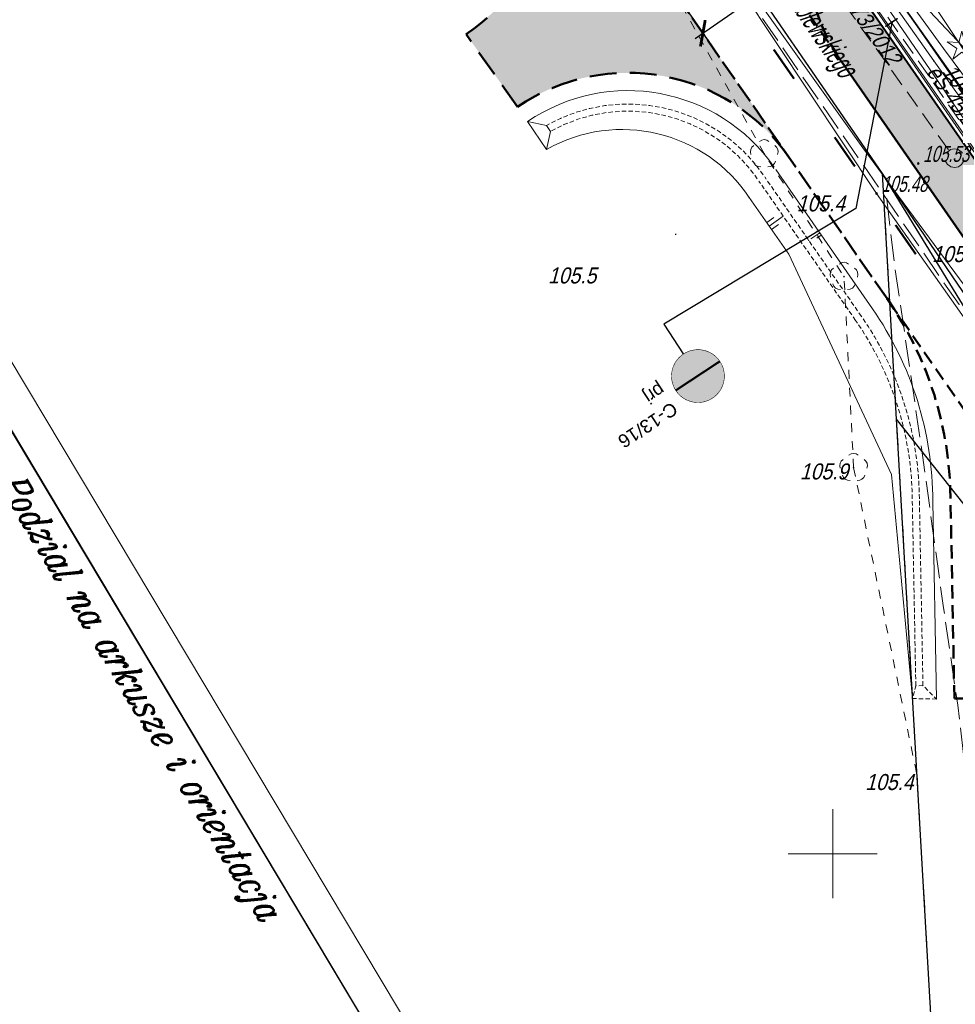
# Model space of a CAD drawing. Extents: x 6530721 to 6531385, y 5978377 to 5979143.
# Tile 35 of 146: x 6530954 to 6531007, y 5978692 to 5978747. Entities that reach past the tile are written whole.
import ezdxf
from ezdxf.enums import TextEntityAlignment as Align

# ---------------------------------------------------------------- set-up
doc = ezdxf.new("R2010")
doc.units = 0
doc.set_wipeout_variables(frame=1)
for name, pattern in [('AB_rokocin 2014-08-13 AC2004$0$0.5_0.5', [1, 0.5, -0.5]), ('AB_rokocin 2014-08-13 AC2004$0$1.0_0.5', [1.5, 1, -0.5]), ('AB_rokocin 2014-08-13 AC2004$0$1.5_0.5', [2, 1.5, -0.5]), ('AB_rokocin 2014-08-13 AC2004$0$l217_500', [2, 1.5, -0.5]), ('AB_rokocin 2014-08-13 AC2004$0$l219_500', [0]), ('ACAD_ISO02W100', [15, 12, -3]), ('DASHED2', [0.375, 0.25, -0.125]), ('HIDDEN', [0.375, 0.25, -0.125])]:
    doc.linetypes.add(name, pattern=pattern)
for name, color, linetype, lineweight in [('A-T-OŚ-LBAT-FILL', 7, 'Continuous', 15), ('A-T-OŚ-LR1-CUT', 7, 'Continuous', 15), ('AB-chodnik obrzeża', 30, 'Continuous', 40), ('AB-krawędzie', 7, 'ACAD_ISO02W100', 50), ('AB-krawężnik', 7, 'Continuous', 50), ('AB-krawężnik obniżony', 34, 'DASHED2', 50), ('AB-pobocze', 191, 'Continuous', 20), ('AB-wymiarowa', 7, 'Continuous', 30), ('AB-wyp. kostka betonowa grafitowa', 151, 'Continuous', 15), ('AB-wyp.ścieżka', 31, 'Continuous', 15), ('AB_rokocin 2014-08-13 AC2004$0$!arkusz4', 7, 'Continuous', 18), ('AB_rokocin 2014-08-13 AC2004$0$203-Punkt załamania granicy działki nie stabilizowany', 7, 'Continuous', 18), ('AB_rokocin 2014-08-13 AC2004$0$217-Granica konturu klasyfikcyjnego', 7, 'Continuous', 18), ('AB_rokocin 2014-08-13 AC2004$0$218-Granica użytku', 7, 'Continuous', 18), ('AB_rokocin 2014-08-13 AC2004$0$219-Linia granicy', 7, 'Continuous', 18), ('AB_rokocin 2014-08-13 AC2004$0$623-Punkt rzędnej przewodu-SGPOD', 7, 'Continuous', 18), ('AB_rokocin 2014-08-13 AC2004$0$623-Punkt rzędnej przewodu-SGPOD-Atr2', 7, 'Continuous', 18), ('AB_rokocin 2014-08-13 AC2004$0$903-Żywopłot', 7, 'Continuous', 18), ('AB_rokocin 2014-08-13 AC2004$0$994-Nazwa ulicy', 7, 'Continuous', 18), ('AB_rokocin 2014-08-13 AC2004$0$drzewo iglaste (punkt)', 7, 'Continuous', 18), ('AB_rokocin 2014-08-13 AC2004$0$drzewo liściaste (punkt)', 7, 'Continuous', 18), ('AB_rokocin 2014-08-13 AC2004$0$jezdnia (powierzchnia)', 7, 'Continuous', 18), ('AB_rokocin 2014-08-13 AC2004$0$krawężnik (linia)', 7, 'Continuous', 18), ('AB_rokocin 2014-08-13 AC2004$0$kółeczka', 1, 'Continuous', 18), ('AB_rokocin 2014-08-13 AC2004$0$ogrodzenie trwałe (linia)', 7, 'Continuous', 18), ('AB_rokocin 2014-08-13 AC2004$0$przewód elektroenergetyczny (linia)-SEPOD', 7, 'Continuous', 18), ('AB_rokocin 2014-08-13 AC2004$0$przewód elektroenergetyczny - projektowany (linia)-SE', 7, 'Continuous', 18), ('AB_rokocin 2014-08-13 AC2004$0$przewód elektroenergetyczny - projektowany (linia)-SE-Atr1', 7, 'Continuous', 18), ('AB_rokocin 2014-08-13 AC2004$0$przewód gazowy (linia)-SG', 7, 'Continuous', 18), ('AB_rokocin 2014-08-13 AC2004$0$przewód kanalizacyjny - projektowany (linia)-SK', 7, 'Continuous', 18), ('AB_rokocin 2014-08-13 AC2004$0$przewód kanalizacyjny - projektowany (linia)-SK-Atr1', 7, 'Continuous', 18), ('AB_rokocin 2014-08-13 AC2004$0$przewód telekomunikacyjny (linia)-STPOD', 7, 'Continuous', 18), ('AB_rokocin 2014-08-13 AC2004$0$przewód wodociągowy (linia)-SW', 7, 'Continuous', 18), ('AB_rokocin 2014-08-13 AC2004$0$punkt wysokościowy naturalny', 7, 'Continuous', 18), ('AB_rokocin 2014-08-13 AC2004$0$punkt wysokościowy naturalny-Atr2', 7, 'Continuous', 18), ('AB_rokocin 2014-08-13 AC2004$0$punkt wysokościowy sztuczny-Atr2', 7, 'Continuous', 18), ('AB_rokocin 2014-08-13 AC2004$0$Wstawianie ramki sekcyjnej z opisem', 7, 'Continuous', 18), ('AB_rokocin 2014-08-13 AC2004$0$wysokosci_asfalt', 7, 'Continuous', 18), ('ARDPLAN-2D-LBAT', 7, 'Continuous', 18), ('ARDPLAN-2D-LR1', 7, 'HIDDEN', 18), ('ARDPLAN-2D-LR2', 7, 'HIDDEN', 18), ('asf', 7, 'Continuous', 18), ('płot', 1, 'Continuous', 18)]:
    doc.layers.add(name, color=color, linetype=linetype, lineweight=lineweight)
for name, color, linetype in [('gaOzPoziome', 7, 'Continuous'), ('gaPionowe', 7, 'Continuous'), ('zzz.ga.oz_pion_def', 7, 'Continuous'), ('zzz.ga.oz_pion_wypelnienie', 7, 'Continuous'), ('zzz.gaVSDodTekst', 7, 'Continuous'), ('zzz.gaVSDomyslna', 7, 'Continuous'), ('zzz.gaVSNazwa', 7, 'Continuous'), ('zzz.gaVSStan', 7, 'Continuous'), ('zzz.gaVSWielkość', 7, 'Continuous')]:
    doc.layers.add(name, color=color, linetype=linetype)
doc.styles.add('2.5mm', font='simplex.shx', dxfattribs={"width": 0.7, "height": 1.25})
doc.styles.add('AB_rokocin 2014-08-13 AC2004$0$Standard', font='txt')
doc.styles.add('AB_rokocin 2014-08-13 AC2004$0$Style-ITALIC_1250', font='ITALIC_1250.shx')
doc.styles.add('GA4-ATR-TEXT', font='arial.ttf', dxfattribs={"width": 0.9})
doc.styles.get("Standard").update_dxf_attribs({"font": 'simplex.shx', "width": 0.75, "height": 1.25})
doc.linetypes.add('AB_rokocin 2014-08-13 AC2004$0$902-500', pattern='A,3.75,0,[1,ksztalty.shx,S=0.5,R=0,X=0,Y=0],3.75', length=7.5)
doc.linetypes.add('AB_rokocin 2014-08-13 AC2004$0$903-500', pattern='A,0,-0.001,0,[6,ksztalty.shx,S=0.667,R=0,X=0,Y=0],-3', length=3.001)
doc.dimstyles.new('BINIO-25', dxfattribs={"dimscale": 0.5, "dimtxt": 1.25, "dimasz": 2.13, "dimexe": 1.5, "dimexo": 2, "dimgap": 0.5, "dimtad": 1, "dimdec": 1, "dimrnd": 0.0005, "dimzin": 4, "dimdsep": 46, "dimtxsty": '2.5mm', "dimblk": 'ARCHTICK', "dimcen": -5, "dimdle": 1.07, "dimclrd": 256, "dimclre": 256, "dimclrt": 256, "dimaunit": 2, "dimazin": 0, "dimtfac": 1, "dimtdec": 1, "dimtmove": 0, "dimatfit": 3, "dimldrblk": 'NONE', "dimfxl": 1.5, "dimtolj": 1, "dimlwd": -1, "dimlwe": -1, "dimarcsym": 0})
doc.dimstyles.new('GA4-LEADER', dxfattribs={"dimtxt": 1, "dimasz": 1, "dimexe": 1, "dimexo": 1, "dimgap": 1, "dimtad": 1, "dimtxsty": 'Standard', "dimcen": 1, "dimadec": 0, "dimazin": 0, "dimtfac": 1, "dimtmove": 0, "dimatfit": 3, "dimfxl": 1, "dimarcsym": 0})

# ---------------------------------------------------------------- blocks, each defined once
blk = doc.blocks.new('_ArchTick')
at = {"color": 0, "linetype": 'ByBlock', "const_width": 0.15}
blk.add_lwpolyline([(-0.5, -0.5), (0.5, 0.5)], dxfattribs=at)
blk = doc.blocks.new('*D110')
at = {"layer": 'AB-wymiarowa'}
for p, q in [((6530996.425, 5978750.382), (6530997.648, 5978748.619)), ((6530992.262, 5978745.794), (6530997.66, 5978749.54)), ((6530991.906, 5978747.246), (6530993.129, 5978745.483))]:
    blk.add_line(p, q, dxfattribs=at)
at = {"layer": 'Defpoints', "color": 0}
for p in [(6530995.855, 5978751.203), (6530997.22, 5978749.235), (6530991.336, 5978748.068)]:
    blk.add_point(p, dxfattribs=at)
at = {"layer": 'AB-wymiarowa', "xscale": 1.065, "yscale": 1.065, "zscale": 1.065}
for p, rotation in [((6530997.22, 5978749.235), 34.75700572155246), ((6530992.702, 5978746.099), 214.7570057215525)]:
    blk.add_blockref('_ArchTick', p, dxfattribs=dict(at, rotation=rotation))
at = {"layer": 'AB-wymiarowa', "insert": (6530994.462, 5978748.386), "char_height": 1.25, "attachment_point": 5, "rotation": 34.757, "style": '2.5mm'}
blk.add_mtext('\\A1;5.5', dxfattribs=at)
blk = doc.blocks.new('_None')
blk = doc.blocks.new('Slope Pattern - Lines - Short')
for p, q in [((0, 25), (50, 25)), ((0, 0), (100, 0)), ((0, -25), (50, -25))]:
    blk.add_line(p, q)
blk.add_point((125, 0))
blk = doc.blocks.new('Slope Pattern - Lines')
for p, q in [((0, 25), (50, 25)), ((0, 0), (100, 0)), ((0, -25), (50, -25))]:
    blk.add_line(p, q)
blk = doc.blocks.new('gaVSPos')
blk.add_point((0, 0))
blk = doc.blocks.new('gaVSTVcolumn0')
at = {"color": 0, "linetype": 'ByBlock', "lineweight": -2}
for p, q in [((-400, -30), (400, -30)), ((-400, -60), (-400, -30)), ((400, -60), (-400, -60)), ((400, -30), (400, -60))]:
    blk.add_line(p, q, dxfattribs=at)
blk.add_circle((0, 0), 30, dxfattribs=at)
blk = doc.blocks.new('gaVScolumn0')
at = {"color": 0, "linetype": 'ByBlock', "lineweight": -2}
blk.add_line((0, 0), (0, 400), dxfattribs=at)
blk = doc.blocks.new('z.ga4.C_wyp_0')
at = {"layer": 'zzz.ga.oz_pion_wypelnienie'}
blk.add_hatch(color=0, dxfattribs=at).paths.add_polyline_path([(-400, 400, 1), (400, 400, 1)])
blk = doc.blocks.new('z.ga4.C_wyp_1')
at = {"layer": 'zzz.ga.oz_pion_def', "color": 0, "const_width": 8}
blk.add_lwpolyline([(0, 796, 1), (0, 4, 1), (0, 796, 1.174739)], format="xyb", dxfattribs=at)
blk = doc.blocks.new('z.ga4.C-13_1')
at = {"layer": 'zzz.ga.oz_pion_def'}
h = blk.add_hatch(color=0, dxfattribs=at)
h.paths.add_polyline_path([(69, 120), (80, 120, 3.319279), (150, 245), (102, 324), (113, 360), (160, 360), (160, 400), (39, 400, 0.843718), (36, 381), (93, 362), (86, 340), (-139, 340), (-124, 391, -0.334944), (-113, 400), (-80, 400), (-80, 420), (-113, 420, 0.333495), (-143, 397), (-184, 257, 25.961481), (-164, 252), (-157, 278), (-6, 148, 1.108236)])
h.paths.add_polyline_path([(69, 140, 0.191903), (51, 164), (94, 299), (133, 235, 0.219028), (80, 140)], flags=16)
h.paths.add_polyline_path([(32, 170, 0.167013), (7, 163), (-151, 299), (-145, 320), (80, 320)], flags=16)
h.paths.add_polyline_path([(100, 120), (193, 120, 1.763174), (209, 150), (161, 228, -3.23686)], flags=16)
h.paths.add_polyline_path([(100, 140, -0.211684), (144, 218), (192, 140)], flags=16)
h.paths.add_polyline_path([(-189, 238), (-215, 149, 3.732051), (-196, 144), (-170, 232, -21.954451)], flags=16)
blk = doc.blocks.new('z.ga4.C-16_1')
at = {"layer": 'zzz.ga.oz_pion_def'}
h = blk.add_hatch(color=0, dxfattribs=at)
h.paths.add_polyline_path([(-101, 518, 1), (-34, 518, 1)])
h.paths.add_polyline_path([(174, 298, 1), (231, 298, 1)], flags=17)
h.paths.add_polyline_path([(-25, 384), (68, 243), (77, 250), (118, 226), (149, 236), (122, 130), (133, 128), (103, 7), (130, 4), (169, 120), (219, 32), (233, 30), (246, 59), (233, 61), (203, 138), (219, 203), (248, 147), (271, 155), (217, 263), (169, 271), (120, 249), (86, 268), (-10, 438), (-56, 475), (-87, 477), (-158, 446), (-180, 360), (-196, 228), (-180, 227), (-155, 326), (-161, 237), (-155, 237), (-176, 0), (-137, 0), (-98, 223), (-42, 34), (-6, 34), (11, 72), (-9, 81), (-42, 287)])
blk = doc.blocks.new('C-13_16-59130240262-vs')
at = {"layer": 'zzz.gaVSDomyslna', "color": 7, "true_color": 0xffffff, "const_width": 24}
blk.add_lwpolyline([(-297, 297), (297, 297)], dxfattribs=at)
at = {"layer": 'zzz.gaVSDomyslna', "color": 180, "lineweight": 0, "xscale": 0.75, "yscale": 0.75}
blk.add_blockref('z.ga4.C_wyp_0', (0, 0), dxfattribs=at)
at = {"layer": 'zzz.gaVSDomyslna', "color": 7, "lineweight": 0, "true_color": 0xffffff}
for name, p, xscale, yscale in [('z.ga4.C_wyp_1', (0, 0), 0.75, 0.75), ('z.ga4.C-16_1', (0, 330), 0.4349999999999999, 0.4349999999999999), ('z.ga4.C-13_1', (0, 69), 0.45, 0.45)]:
    blk.add_blockref(name, p, dxfattribs=dict(at, xscale=xscale, yscale=yscale))
at = {"layer": 'zzz.gaVSDodTekst', "style": 'GA4-ATR-TEXT', "flags": 1}
blk.add_attdef('AddText', (0, 0), '', height=1, dxfattribs=at)
at = {"layer": 'zzz.gaVSDomyslna', "style": 'GA4-ATR-TEXT', "flags": 1}
for tag in ['Position', 'Height', 'Width', 'Route']:
    blk.add_attdef(tag, (0, 0), '', height=1, dxfattribs=at)
at = {"layer": 'zzz.gaVSNazwa', "style": 'GA4-ATR-TEXT'}
blk.add_attdef('Name', (400, 375), '', height=150, dxfattribs=at)
at = {"layer": 'zzz.gaVSStan', "style": 'GA4-ATR-TEXT'}
blk.add_attdef('State', (400, 120), '', height=150, dxfattribs=at)
at = {"layer": 'zzz.gaVSWielkość', "style": 'GA4-ATR-TEXT', "flags": 1}
blk.add_attdef('Size', (0, 0), '', height=1, dxfattribs=at)
blk = doc.blocks.new('AB_rokocin 2014-08-13 AC2004$0$WSP')
at = {"layer": 'AB_rokocin 2014-08-13 AC2004$0$kółeczka', "color": 0, "linetype": 'Continuous'}
blk.add_circle((0, 0), 0.1, dxfattribs=at)
blk = doc.blocks.new('AB_rokocin 2014-08-13 AC2004$0$PW01')
at = {"linetype": 'Continuous', "lineweight": 13}
h = blk.add_hatch(color=0, dxfattribs=at)
edge = h.paths.add_edge_path()
edge.add_arc((0, 0), 0.045, 0, 360)
blk = doc.blocks.new('AB_rokocin 2014-08-13 AC2004$0$OP021')
at = {"linetype": 'Continuous', "lineweight": 13}
h = blk.add_hatch(color=0, dxfattribs=at)
edge = h.paths.add_edge_path()
edge.add_arc((0, 0), 0.05, 0, 360)
at = {"color": 0, "linetype": 'Continuous', "lineweight": 13}
for centre, start, end in [((0, 0.4), 49.272, 130.728), ((-0.38, 0.124), 121.308, 202.548), ((0.38, 0.124), 337.452, 58.692), ((-0.235, -0.324), 193.221, 274.871), ((0.235, -0.324), 265.129, 346.779)]:
    blk.add_arc(centre, 0.4, start, end, dxfattribs=at)
blk = doc.blocks.new('AB_rokocin 2014-08-13 AC2004$0$621')
at = {"linetype": 'Continuous', "lineweight": 0}
h = blk.add_hatch(color=0, dxfattribs=at)
edge = h.paths.add_edge_path()
edge.add_arc((0, 0), 0.05, 0, 360)
blk = doc.blocks.new('AB_rokocin 2014-08-13 AC2004$0$OP011')
at = {"linetype": 'Continuous', "lineweight": 13}
h = blk.add_hatch(color=0, dxfattribs=at)
edge = h.paths.add_edge_path()
edge.add_arc((0, 0), 0.05, 0, 360)
at = {"color": 0, "linetype": 'Continuous', "lineweight": 13}
for p, q in [((-0.283, 0.093), (-0.512, 0.706)), ((-0.512, 0.706), (0, 0.299)), ((0, 0.299), (0.512, 0.706)), ((0.512, 0.706), (0.283, 0.093)), ((-0.828, -0.268), (-0.283, 0.093)), ((0.283, 0.093), (0.828, -0.268)), ((-0.175, -0.24), (-0.828, -0.268)), ((0, -0.87), (-0.175, -0.24)), ((0.175, -0.24), (0, -0.87)), ((0.828, -0.268), (0.175, -0.24))]:
    blk.add_line(p, q, dxfattribs=at)
blk = doc.blocks.new('AB_rokocin 2014-08-13 AC2004$0$203')
at = {"linetype": 'Continuous', "lineweight": 0}
h = blk.add_hatch(color=0, dxfattribs=at)
edge = h.paths.add_edge_path()
edge.add_arc((0, 0), 0.045, 0, 360)
blk = doc.blocks.new('AB_rokocin 2014-08-13 AC2004')
at = {"layer": 'AB_rokocin 2014-08-13 AC2004$0$217-Granica konturu klasyfikcyjnego', "color": 3, "linetype": 'AB_rokocin 2014-08-13 AC2004$0$l217_500', "lineweight": 18, "flags": 128}
for points in [[(6530986.03, 5978762.59), (6531002.79, 5978738.21)], [(6530986.03, 5978762.59), (6531002.79, 5978738.21)], [(6531001.29, 5978751.49), (6531014.8, 5978732.03)], [(6531001.29, 5978751.49), (6531014.8, 5978732.03)], [(6531002.79, 5978738.21), (6531039.73, 5978683.94)], [(6531002.79, 5978738.21), (6531039.73, 5978683.94)], [(6531002.79, 5978738.21), (6531026.96, 5978698.72)], [(6531002.79, 5978738.21), (6531026.96, 5978698.72)], [(6531002.79, 5978738.21), (6531003.58, 5978724.41)], [(6531002.79, 5978738.21), (6531003.58, 5978724.41)], [(6531003.58, 5978724.41), (6531009.36, 5978624.14)], [(6531003.58, 5978724.41), (6531009.36, 5978624.14)]]:
    blk.add_lwpolyline(points, dxfattribs=at)
at = {"layer": 'AB_rokocin 2014-08-13 AC2004$0$218-Granica użytku', "color": 7, "linetype": 'AB_rokocin 2014-08-13 AC2004$0$0.5_0.5', "lineweight": 18, "flags": 128}
for points in [[(6531001.17, 5978721.69), (6531000.63, 5978732.43), (6530996.15, 5978739.32), (6530984.93, 5978759.47), (6530975.19, 5978775.23), (6530966.02, 5978789.33), (6530947.12, 5978815.35), (6530930.04, 5978841.98), (6530914.21, 5978864.57), (6530909.23, 5978867.86), (6530906.17, 5978863.28), (6530898.76, 5978839.04), (6530885.52, 5978810.89), (6530874.76, 5978788), (6530855.37, 5978751.06), (6530836.1, 5978722.27), (6530827.283, 5978708.346)], [(6531001.17, 5978721.69), (6531004.74, 5978704.36)]]:
    blk.add_lwpolyline(points, dxfattribs=at)
at = {"layer": 'AB_rokocin 2014-08-13 AC2004$0$219-Linia granicy', "color": 92, "linetype": 'AB_rokocin 2014-08-13 AC2004$0$l219_500', "lineweight": 30, "flags": 128}
for points in [[(6531002.79, 5978738.21), (6530986.03, 5978762.59)], [(6531002.79, 5978738.21), (6530986.03, 5978762.59)], [(6531014.8, 5978732.03), (6531001.29, 5978751.49)], [(6531014.8, 5978732.03), (6531001.29, 5978751.49)], [(6531039.73, 5978683.94), (6531002.79, 5978738.21)], [(6531039.73, 5978683.94), (6531002.79, 5978738.21)], [(6531026.96, 5978698.72), (6531002.79, 5978738.21)], [(6531026.96, 5978698.72), (6531002.79, 5978738.21)], [(6531003.58, 5978724.41), (6531002.79, 5978738.21)], [(6531003.58, 5978724.41), (6531002.79, 5978738.21)], [(6531064.84, 5978647.14), (6531003.58, 5978724.41)], [(6531009.36, 5978624.14), (6531003.58, 5978724.41)], [(6531009.36, 5978624.14), (6531003.58, 5978724.41)]]:
    blk.add_lwpolyline(points, dxfattribs=at)
at = {"layer": 'AB_rokocin 2014-08-13 AC2004$0$903-Żywopłot', "color": 7, "linetype": 'AB_rokocin 2014-08-13 AC2004$0$903-500', "lineweight": 18, "flags": 128}
blk.add_lwpolyline([(6531003.84, 5978750.44), (6531010.98, 5978739.75)], dxfattribs=at)
at = {"layer": 'AB_rokocin 2014-08-13 AC2004$0$jezdnia (powierzchnia)', "color": 252, "linetype": 'AB_rokocin 2014-08-13 AC2004$0$1.5_0.5', "lineweight": 18, "flags": 128}
blk.add_lwpolyline([(6531003.03, 5978736.78), (6531003.48, 5978733.03), (6531004.98, 5978722.8), (6531006.22, 5978713.82), (6531007.02, 5978708.35), (6531007.56, 5978703.57), (6531008.31, 5978694.82), (6531009.13, 5978683.57), (6531009.71, 5978674.09), (6531009.86, 5978664.82)], dxfattribs=at)
at = {"layer": 'AB_rokocin 2014-08-13 AC2004$0$krawężnik (linia)', "color": 252, "linetype": 'Continuous', "lineweight": 18, "flags": 128}
blk.add_lwpolyline([(6531068.72, 5978657.15), (6531062.15, 5978664.55), (6531049.49, 5978680.52), (6531035.66, 5978699.36), (6531024.09, 5978715.9), (6531011.56, 5978734.19), (6530996.95, 5978755.35), (6530989.3, 5978766.44), (6530983.73, 5978774.55), (6530972.45, 5978791.39), (6530968.42, 5978797.31), (6530960.29, 5978809.3)], dxfattribs=at)
at = {"layer": 'AB_rokocin 2014-08-13 AC2004$0$krawężnik (linia)', "color": 252, "linetype": 'AB_rokocin 2014-08-13 AC2004$0$1.5_0.5', "lineweight": 18, "flags": 128}
blk.add_lwpolyline([(6531298.927, 5978448.648), (6531287.37, 5978458.4), (6531270.37, 5978472.52), (6531253.02, 5978487.1), (6531235.13, 5978502.07), (6531218, 5978516.55), (6531200.82, 5978530.83), (6531185.47, 5978543.6), (6531169.49, 5978556.94), (6531153.58, 5978570.32), (6531137.12, 5978583.98), (6531120.57, 5978598.02), (6531104.7, 5978612.02), (6531087.1, 5978628.88), (6531072.14, 5978644.66), (6531057.88, 5978660.99), (6531044.81, 5978677.43), (6531031.41, 5978696.08), (6531019.33, 5978713.34), (6531007.09, 5978730.85), (6530994.02, 5978749.9), (6530984.23, 5978764.08), (6530979.36, 5978771.32), (6530967.75, 5978788.45), (6530955.81, 5978806), (6530943.89, 5978823.43), (6530932.03, 5978840.69), (6530923.54, 5978853.19), (6530919.06, 5978859.93)], dxfattribs=at)
at = {"layer": 'AB_rokocin 2014-08-13 AC2004$0$kółeczka', "color": 7, "linetype": 'ByBlock'}
for p in [(6531004.803, 5978738.778, 105.534), (6531004.803, 5978738.778, 105.534), (6531004.803, 5978738.778, 105.534), (6531002.46, 5978737.096, 105.485), (6531002.46, 5978737.096, 105.485), (6531002.46, 5978737.096, 105.485)]:
    blk.add_point(p, dxfattribs=at)
at = {"layer": 'AB_rokocin 2014-08-13 AC2004$0$kółeczka', "color": 1, "linetype": 'ByBlock'}
for p in [(6531004.803, 5978738.778, 105.534), (6531002.46, 5978737.096, 105.485)]:
    blk.add_point(p, dxfattribs=at)
at = {"layer": 'AB_rokocin 2014-08-13 AC2004$0$ogrodzenie trwałe (linia)', "color": 252, "linetype": 'AB_rokocin 2014-08-13 AC2004$0$902-500', "lineweight": 35, "flags": 128}
blk.add_lwpolyline([(6531040.81, 5978802.39), (6531039, 5978800.16), (6531036.52, 5978797.32), (6531032.64, 5978793), (6531031.99, 5978792.22), (6531028.23, 5978787.99), (6531023.91, 5978782.34), (6531022.84, 5978781.16), (6531019.25, 5978776.56), (6531018.45, 5978775.2), (6531015.04, 5978770.97), (6531046.86, 5978730.59), (6531039.44, 5978715.67), (6531033.78, 5978704.64), (6531018.6, 5978726.77), (6531018.12, 5978727.63), (6531015.98, 5978730.61), (6531012.74, 5978734.92), (6531010.83, 5978737.95), (6531010.09, 5978738.95), (6531000.92, 5978751.92), (6531009.07, 5978762.86), (6531009.68, 5978763.74), (6531015.04, 5978770.97)], dxfattribs=at)
at = {"layer": 'AB_rokocin 2014-08-13 AC2004$0$przewód elektroenergetyczny (linia)-SEPOD', "color": 1, "linetype": 'Continuous', "lineweight": 18, "flags": 128}
blk.add_lwpolyline([(6531016.57, 5978774.92), (6530999.78, 5978752.35), (6531009.61, 5978738.01), (6531012.53, 5978734.1), (6531018.44, 5978725.66), (6531033.46, 5978703.79), (6531047.58, 5978687.83), (6531071.83, 5978661.18), (6531077.69, 5978661.73), (6531081.66, 5978668.68), (6531091.97, 5978688.52), (6531101.98, 5978708.16), (6531112.22, 5978727.55), (6531122.08, 5978747.33), (6531132, 5978765.74), (6531132.11, 5978766.31), (6531132.42, 5978767.25), (6531132.14, 5978777.68), (6531136.89, 5978786.86), (6531137.71, 5978789.05)], dxfattribs=at)
at = {"layer": 'AB_rokocin 2014-08-13 AC2004$0$przewód elektroenergetyczny - projektowany (linia)-SE', "color": 1, "linetype": 'AB_rokocin 2014-08-13 AC2004$0$1.0_0.5', "lineweight": 18, "flags": 128}
blk.add_lwpolyline([(6530826.972, 5978708.68), (6530827.24, 5978709.09), (6530834.58, 5978722.01), (6530844.3, 5978737.61), (6530851.06, 5978748.63), (6530857.75, 5978759.14), (6530864.58, 5978771.22), (6530872.94, 5978786.68), (6530885.26, 5978812.96), (6530898.25, 5978841.23), (6530902.68, 5978856.6), (6530904.26, 5978865.5), (6530895.64, 5978867.12), (6530896.81, 5978878.73), (6530897.37, 5978886.45), (6530914.59, 5978888.09), (6530916.6, 5978883.13), (6530918.66, 5978878.97), (6530922.67, 5978870.07), (6530922.8, 5978868.04), (6530926.81, 5978860.82), (6530928.6, 5978857.83), (6530930.08, 5978855.53), (6530931.41, 5978853.22), (6530934.81, 5978847.74), (6530938.18, 5978842.74), (6530940.61, 5978838.92), (6530943.7, 5978834.57), (6530946.08, 5978831.07), (6530948, 5978828.22), (6530952.41, 5978821.5), (6530956.94, 5978815.04), (6530960.54, 5978809.91), (6530964.29, 5978804.42), (6530967.77, 5978799.56), (6530971.05, 5978794.9), (6530973.84, 5978790.63), (6530976.58, 5978786.57), (6530980.58, 5978780.71), (6530982.7, 5978777.62), (6530985.22, 5978773.81), (6530988.34, 5978769.04), (6530989.92, 5978766.7), (6530990.46, 5978765.93), (6530990.37, 5978765.15), (6530991.83, 5978763.13), (6530996.06, 5978757.13), (6530999.57, 5978752.09), (6531000.82, 5978750.32), (6531001.94, 5978748.65), (6531002.55, 5978747.77), (6531005.3, 5978743.83), (6531008.21, 5978739.6), (6531012.63, 5978733.34), (6531017.03, 5978727.14), (6531023.63, 5978717.51), (6531029.4, 5978709.03), (6531033.24, 5978703.44), (6531036.36, 5978699.89), (6531039.9, 5978695.78), (6531042.87, 5978692.37), (6531049.22, 5978685.3), (6531061.9, 5978670.96), (6531061.63, 5978668.76), (6531063.68, 5978666.4), (6531066.09, 5978666.33), (6531071.01, 5978660.91), (6531074.47, 5978660.91), (6531079.98, 5978654.09), (6531082.92, 5978659.36), (6531086.03, 5978664.59), (6531092.01, 5978675.8), (6531094.55, 5978679.72)], dxfattribs=at)
at = {"layer": 'AB_rokocin 2014-08-13 AC2004$0$przewód gazowy (linia)-SG', "color": 40, "linetype": 'Continuous', "lineweight": 18, "flags": 128}
blk.add_lwpolyline([(6531001.96, 5978749.82), (6531005.67, 5978744.55), (6531017.08, 5978728.64), (6531033.01, 5978704.89), (6531037.22, 5978700.26), (6531037.37, 5978697.73), (6531043.31, 5978690.7), (6531049.47, 5978683.23), (6531056.15, 5978675.72), (6531060.93, 5978670.72), (6531060.33, 5978668.65), (6531063.2, 5978665.69), (6531065.19, 5978665.81), (6531070.76, 5978659.91), (6531072.95, 5978658.8), (6531074.6, 5978657.97), (6531080.81, 5978652.12), (6531080.91, 5978650.97), (6531084.5, 5978646.86), (6531093.79, 5978637.27), (6531095.38, 5978634.13)], dxfattribs=at)
at = {"layer": 'AB_rokocin 2014-08-13 AC2004$0$przewód kanalizacyjny - projektowany (linia)-SK', "color": 32, "linetype": 'AB_rokocin 2014-08-13 AC2004$0$1.0_0.5', "lineweight": 18, "flags": 128}
blk.add_lwpolyline([(6530992.84, 5978758.67), (6531006.66, 5978739.32)], dxfattribs=at)
blk.add_lwpolyline([(6531007.15, 5978738.66), (6531007.06, 5978738.6), (6531006.95, 5978738.57), (6531006.84, 5978738.56), (6531006.74, 5978738.57), (6531006.63, 5978738.6), (6531006.54, 5978738.66), (6531006.45, 5978738.73), (6531006.39, 5978738.82), (6531006.34, 5978738.91), (6531006.32, 5978739.02), (6531006.32, 5978739.13), (6531006.34, 5978739.24), (6531006.39, 5978739.34), (6531006.45, 5978739.43), (6531006.53, 5978739.5), (6531006.62, 5978739.56), (6531006.73, 5978739.59), (6531006.84, 5978739.6), (6531006.94, 5978739.59), (6531007.05, 5978739.56), (6531007.14, 5978739.5), (6531007.23, 5978739.43), (6531007.29, 5978739.34), (6531007.34, 5978739.25), (6531007.36, 5978739.14), (6531007.36, 5978739.03), (6531007.34, 5978738.92), (6531007.29, 5978738.82), (6531007.23, 5978738.73)], close=True, dxfattribs=at)
at = {"layer": 'AB_rokocin 2014-08-13 AC2004$0$przewód telekomunikacyjny (linia)-STPOD', "color": 30, "linetype": 'Continuous', "lineweight": 18, "flags": 128}
for points in [[(6530955.77, 5978804.1), (6530961.97, 5978795.05), (6530970.08, 5978783.46), (6530973.57, 5978779.14), (6530978.35, 5978772.17), (6530984.57, 5978763.52), (6530989.96, 5978755.52), (6530995.69, 5978748.09), (6531001.69, 5978739.66), (6531009.7, 5978728.8), (6531016.82, 5978718.8), (6531023.95, 5978708.92), (6531029.88, 5978700.57), (6531034.71, 5978694.17), (6531041.7, 5978685.57), (6531049.69, 5978676.16), (6531058.59, 5978664.46)], [(6531001.7, 5978753.69), (6531001.1, 5978752.3), (6531006.22, 5978745.24), (6531010.89, 5978738.97), (6531016.93, 5978731.39), (6531020.97, 5978726.4), (6531022.58, 5978724.59), (6531028.16, 5978717.3), (6531035.01, 5978708.25), (6531041.44, 5978699.96), (6531046.74, 5978693.24), (6531050.94, 5978687.69), (6531056.58, 5978680.42), (6531060.67, 5978675.2), (6531065.43, 5978668.89), (6531068.98, 5978664.28)]]:
    blk.add_lwpolyline(points, dxfattribs=at)
at = {"layer": 'AB_rokocin 2014-08-13 AC2004$0$przewód wodociągowy (linia)-SW', "color": 5, "linetype": 'Continuous', "lineweight": 18, "flags": 128}
blk.add_lwpolyline([(6530994.24, 5978760.05), (6530996.5, 5978757.15), (6531000.78, 5978751.8), (6531003.91, 5978748.96), (6531007.61, 5978745.04), (6531012.73, 5978739.64), (6531015.32, 5978737.26), (6531019.88, 5978732.34), (6531022.92, 5978728.41), (6531025.7, 5978723.98), (6531028.63, 5978719.63), (6531034.97, 5978710.84), (6531039.83, 5978704.42), (6531041.69, 5978702.12), (6531047.7, 5978694.68), (6531052.05, 5978688.38), (6531056.3, 5978683.5), (6531059.09, 5978679.72), (6531062.92, 5978674.36), (6531067, 5978669.11), (6531070.33, 5978664.78)], dxfattribs=at)
at = {"layer": 'AB_rokocin 2014-08-13 AC2004$0$Wstawianie ramki sekcyjnej z opisem', "color": 7, "linetype": 'Continuous', "lineweight": 13, "flags": 128}
for points in [[(6531000, 5978697.5), (6531000, 5978702.5)], [(6530997.5, 5978700), (6531002.5, 5978700)]]:
    blk.add_lwpolyline(points, dxfattribs=at)
at = {"layer": 'AB_rokocin 2014-08-13 AC2004$0$203-Punkt załamania granicy działki nie stabilizowany', "color": 7, "linetype": 'Continuous', "lineweight": 18, "rotation": 171.887}
for p in [(6531002.79, 5978738.21), (6531003.58, 5978724.41)]:
    blk.add_blockref('AB_rokocin 2014-08-13 AC2004$0$203', p, dxfattribs=at)
at = {"layer": 'AB_rokocin 2014-08-13 AC2004$0$623-Punkt rzędnej przewodu-SGPOD', "color": 52, "linetype": 'Continuous', "lineweight": 18}
blk.add_blockref('AB_rokocin 2014-08-13 AC2004$0$621', (6531005.67, 5978744.55), dxfattribs=at)
at = {"layer": 'AB_rokocin 2014-08-13 AC2004$0$drzewo iglaste (punkt)', "color": 94, "linetype": 'Continuous', "lineweight": 13, "rotation": 180}
blk.add_blockref('AB_rokocin 2014-08-13 AC2004$0$OP011', (6531007.25, 5978745.34), dxfattribs=at)
at = {"layer": 'AB_rokocin 2014-08-13 AC2004$0$drzewo liściaste (punkt)', "color": 94, "linetype": 'Continuous', "lineweight": 13}
for p in [(6530996.15, 5978739.32), (6531000.63, 5978732.43), (6531001.17, 5978721.69)]:
    blk.add_blockref('AB_rokocin 2014-08-13 AC2004$0$OP021', p, dxfattribs=at)
at = {"layer": 'AB_rokocin 2014-08-13 AC2004$0$kółeczka', "color": 252, "linetype": 'Continuous', "xscale": 0.5, "yscale": 0.5, "zscale": 0.5}
for p in [(6531004.803, 5978738.778), (6531002.46, 5978737.096)]:
    blk.add_blockref('AB_rokocin 2014-08-13 AC2004$0$WSP', p, dxfattribs=at)
at = {"layer": 'AB_rokocin 2014-08-13 AC2004$0$punkt wysokościowy naturalny', "color": 7, "linetype": 'Continuous', "lineweight": 13}
for p in [(6531003.02, 5978736.8), (6530991.17, 5978734.8), (6531001.17, 5978721.69)]:
    blk.add_blockref('AB_rokocin 2014-08-13 AC2004$0$PW01', p, dxfattribs=at)
at = {"layer": 'AB_rokocin 2014-08-13 AC2004$0$623-Punkt rzędnej przewodu-SGPOD-Atr2', "color": 52, "linetype": 'ByBlock', "lineweight": 20, "style": 'AB_rokocin 2014-08-13 AC2004$0$Standard', "oblique": 15, "width": 0.9}
blk.add_text('104.50', height=0.9, rotation=305.646, dxfattribs=at).set_placement((6531006.1, 5978743.95))
at = {"layer": 'AB_rokocin 2014-08-13 AC2004$0$994-Nazwa ulicy', "color": 7, "linetype": 'Continuous', "lineweight": 20, "style": 'AB_rokocin 2014-08-13 AC2004$0$Standard', "oblique": 15, "width": 0.563}
blk.add_text('Wróblewskiego', height=1.25, rotation=304.291, dxfattribs=at).set_placement((6530996.84, 5978748.78))
at = {"layer": 'AB_rokocin 2014-08-13 AC2004$0$przewód elektroenergetyczny - projektowany (linia)-SE-Atr1', "color": 1, "linetype": 'ByBlock', "lineweight": 20, "style": 'AB_rokocin 2014-08-13 AC2004$0$Standard', "oblique": 15, "width": 0.9}
blk.add_text('eS-45/2012', height=0.9, rotation=304.857, dxfattribs=at).set_placement((6531005.23, 5978743.92))
at = {"layer": 'AB_rokocin 2014-08-13 AC2004$0$przewód kanalizacyjny - projektowany (linia)-SK-Atr1', "color": 34, "linetype": 'ByBlock', "lineweight": 20, "style": 'AB_rokocin 2014-08-13 AC2004$0$Standard', "oblique": 15, "width": 0.9}
blk.add_text('ko-373/2012', height=0.9, rotation=305.535, dxfattribs=at).set_placement((6530999.66, 5978749.13))
at = {"layer": 'AB_rokocin 2014-08-13 AC2004$0$punkt wysokościowy naturalny-Atr2', "color": 252, "linetype": 'ByBlock', "lineweight": 20, "style": 'AB_rokocin 2014-08-13 AC2004$0$Standard', "oblique": 15, "width": 0.9}
for s, p in [('105.4', (6530997.97, 5978736.09)), ('105.5', (6530984, 5978732.04)), ('105.9', (6530998.15, 5978721.03)), ('105.4', (6531001.82, 5978703.58))]:
    blk.add_text(s, height=0.9, dxfattribs=at).set_placement(p)
at = {"layer": 'AB_rokocin 2014-08-13 AC2004$0$punkt wysokościowy sztuczny-Atr2', "color": 252, "linetype": 'ByBlock', "lineweight": 20, "style": 'AB_rokocin 2014-08-13 AC2004$0$Standard', "oblique": 15, "width": 0.9}
blk.add_text('105.49', height=0.9, dxfattribs=at).set_placement((6531005.57, 5978733.24))
at = {"layer": 'AB_rokocin 2014-08-13 AC2004$0$wysokosci_asfalt', "color": 252, "linetype": 'ByBlock', "lineweight": 20, "style": 'AB_rokocin 2014-08-13 AC2004$0$Standard', "oblique": 15, "width": 0.7}
for s, p in [('105.53', (6531005.073, 5978738.868)), ('105.48', (6531002.73, 5978737.186))]:
    blk.add_text(s, height=0.9, dxfattribs=at).set_placement(p)
at = {"linetype": 'ByBlock'}
blk.add_wipeout([(6530875.993, 5978760.343), (6530918.965, 5978786.026), (6531046.134, 5978573.254), (6531003.162, 5978547.571)], dxfattribs=at).dxf.layer = 'AB_rokocin 2014-08-13 AC2004$0$!arkusz4'
at = {"layer": 'AB_rokocin 2014-08-13 AC2004$0$!arkusz4', "color": 7, "linetype": 'Continuous', "lineweight": 30}
blk.add_line((6530918.274, 5978783.284), (6531043.391, 5978573.945), dxfattribs=at)
at = {"layer": 'AB_rokocin 2014-08-13 AC2004$0$!arkusz4', "linetype": 'Continuous'}
for points in [[(6530918.965, 5978786.026), (6531046.134, 5978573.254), (6531003.162, 5978547.571), (6530875.993, 5978760.343)], [(6530918.274, 5978783.284), (6531043.391, 5978573.945), (6531003.853, 5978550.314), (6530878.735, 5978759.652)]]:
    blk.add_lwpolyline(points, close=True, dxfattribs=at)
at = {"layer": 'AB_rokocin 2014-08-13 AC2004$0$!arkusz4', "color": 7, "linetype": 'Continuous', "lineweight": 20, "style": 'AB_rokocin 2014-08-13 AC2004$0$Style-ITALIC_1250', "oblique": 15, "width": 0.8}
blk.add_text('Podzial na arkusze i orientacja', height=1.5, rotation=300.8659, dxfattribs=at).set_placement((6530961.106, 5978708.883), align=Align.MIDDLE_CENTER)

msp = doc.modelspace()

# ---------------------------------------------------------------- hatches: boundary and pattern name
at = {"layer": 'AB-wyp. kostka betonowa grafitowa'}
for points in [[(6531000.401, 5978744.651), (6530995.861, 5978751.194), (6530988.541, 5978761.93, 0.521167), (6530998.377, 5978761.817), (6531002.442, 5978758.905), (6531000.486, 5978756.174, 0.317046)], [(6530982.295, 5978761.328, -0.414214), (6530979.403, 5978746.043), (6530982.294, 5978741.963, -0.411797), (6530997.527, 5978739.145), (6530991.329, 5978748.077)]]:
    msp.add_hatch(color=256, dxfattribs=at).paths.add_polyline_path(points)
at = {"layer": 'AB-wyp.ścieżka'}
h = msp.add_hatch(color=256, dxfattribs=at)
edge = h.paths.add_edge_path()
edge.add_arc((6531008.617, 5978750.352), 10, 169.184, 214.757)
edge.add_line((6531000.401, 5978744.651), (6531007.848, 5978733.919))
edge.add_line((6531007.848, 5978733.919), (6531010.631, 5978733.416))
edge.add_line((6531010.631, 5978733.416), (6531011.453, 5978733.987))
edge.add_line((6531011.453, 5978733.987), (6530998.794, 5978752.229))

# ---------------------------------------------------------------- next in the draw order: block references
at = {"layer": 'AB-wymiarowa'}
msp.add_blockref('AB_rokocin 2014-08-13 AC2004', (0, 0), dxfattribs=at)

# ---------------------------------------------------------------- next in the draw order: linework, layer by layer
at = {"layer": 'AB-chodnik obrzeża'}
msp.add_line((6531008.029, 5978738.92), (6531001.591, 5978748.199), dxfattribs=at)
at = {"layer": 'AB-krawędzie', "ltscale": 0.1}
msp.add_lwpolyline([(6531003.048, 5978731.188), (6530991.329, 5978748.077), (6530977.728, 5978768.027), (6530941.136, 5978821.699), (6530928.17, 5978841.32), (6530922.634, 5978849.075)], dxfattribs=at)
at = {"layer": 'AB-krawężnik', "flags": 128}
msp.add_lwpolyline([(6531007.848, 5978733.919), (6531000.401, 5978744.651)], dxfattribs=at)
at = {"layer": 'AB-krawężnik obniżony', "ltscale": 6}
msp.add_line((6530982.294, 5978741.963), (6530979.403, 5978746.043), dxfattribs=at)
at = {"layer": 'AB-krawężnik obniżony', "ltscale": 3}
msp.add_line((6531010.83, 5978708.79), (6531006.829, 5978708.714), dxfattribs=at)
at = {"layer": 'AB-krawężnik obniżony', "ltscale": 3, "flags": 128}
for points in [[(6531000.401, 5978744.651), (6530995.861, 5978751.194), (6530988.541, 5978761.93)], [(6531017.11, 5978710.924), (6531003.048, 5978731.188)]]:
    msp.add_lwpolyline(points, dxfattribs=at)
for points in [[(6531002.442, 5978758.905), (6531000.486, 5978756.174, 0.317051), (6531000.401, 5978744.651, 0.317051)], [(6531006.829, 5978708.714), (6531006.617, 5978719.786, 0.152829), (6531003.048, 5978731.188)]]:
    msp.add_lwpolyline(points, format="xyb", dxfattribs=at)
at = {"layer": 'AB-krawężnik obniżony', "ltscale": 6}
for centre, start, end in [((6530973.206, 5978755.132), 304.2848, 34.2848), ((6530988.49, 5978732.874), 34.7573, 124.2839)]:
    msp.add_arc(centre, 11, start, end, dxfattribs=at)
at = {"layer": 'AB-pobocze', "ltscale": 3}
msp.add_lwpolyline([(6531002.227, 5978730.618), (6530996.792, 5978738.45)], dxfattribs=at)
msp.add_lwpolyline([(6531005.83, 5978708.694), (6531005.617, 5978719.777, 0.152957), (6531002.227, 5978730.618, 0.152957)], format="xyb", dxfattribs=at)
msp.add_arc((6530988.49, 5978732.874), 10, 34.7573, 124.2839, dxfattribs=at)
at = {"layer": 'ARDPLAN-2D-LBAT'}
msp.add_line((6530982.857, 5978741.137), (6530983.927, 5978739.567), dxfattribs=at)
at = {"layer": 'ARDPLAN-2D-LBAT', "flags": 128}
for points in [[(6530982.857, 5978741.137), (6530983.916, 5978740.914), (6530984.142, 5978740.583), (6530983.927, 5978739.567)], [(6530997.535, 5978733.683), (6530995.046, 5978737.239)], [(6530997.535, 5978733.683), (6531003.296, 5978721.303), (6531004.485, 5978708.717)]]:
    msp.add_lwpolyline(points, dxfattribs=at)
at = {"layer": 'ARDPLAN-2D-LBAT'}
msp.add_arc((6530988.171, 5978732.122), 8.569, 33.3351, 119.6881, dxfattribs=at)
at = {"layer": 'ARDPLAN-2D-LR1', "flags": 128}
for points in [[(6531001.611, 5978730.191), (6530996.176, 5978738.023)], [(6531005.83, 5978708.694), (6531004.485, 5978708.717), (6531004.665, 5978709.438), (6531005.065, 5978709.446), (6531005.83, 5978708.694)]]:
    msp.add_lwpolyline(points, dxfattribs=at)
for points in [[(6531004.665, 5978709.438), (6531004.467, 5978719.766, 0.153117), (6531001.282, 5978729.963)], [(6531005.065, 5978709.446), (6531004.867, 5978719.77, 0.153059), (6531001.611, 5978730.191)]]:
    msp.add_lwpolyline(points, format="xyb", dxfattribs=at)
at = {"layer": 'ARDPLAN-2D-LR1'}
for radius, end in [(9.25, 119.6332), (8.85, 119.4225)]:
    msp.add_arc((6530988.49, 5978732.874), radius, 34.7573, end, dxfattribs=at)
at = {"layer": 'ARDPLAN-2D-LR2', "flags": 128}
msp.add_lwpolyline([(6531001.282, 5978729.963), (6530995.847, 5978737.795)], dxfattribs=at)
at = {"layer": 'asf', "lineweight": 18, "flags": 128}
for points in [[(6531074.874, 5978656.69), (6531074.01, 5978655.936), (6531073.121, 5978655.476), (6531072.163, 5978655.32), (6531071.107, 5978655.481), (6531070.182, 5978655.843), (6531069.342, 5978656.415), (6531068.708, 5978657.191), (6531061.762, 5978665.101), (6531053.568, 5978675.158), (6531048.56, 5978681.982), (6531045.221, 5978686.198), (6531042.353, 5978690.072), (6531037.51, 5978696.797), (6531032.504, 5978703.845), (6531022.819, 5978717.767), (6531014.826, 5978729.598), (6531011.619, 5978734.226), (6531007.381, 5978740.416), (6530999.542, 5978751.742)], [(6531085.665, 5978630.32), (6531076.384, 5978639.997), (6531073.994, 5978642.577), (6531073.12, 5978642.537), (6531071.944, 5978642.544), (6531070.649, 5978642.382), (6531068.739, 5978641.713), (6531067.247, 5978643.543), (6531065.162, 5978646.862), (6531065.888, 5978647.457), (6531066.375, 5978648.112), (6531066.609, 5978648.94), (6531066.554, 5978649.987), (6531066.627, 5978650.829), (6531057.661, 5978661.293), (6531049.197, 5978671.691), (6531041.036, 5978682.523), (6531033.268, 5978693.152), (6531027.974, 5978701.029), (6531018.294, 5978714.684), (6531010.213, 5978726.099), (6531002.46, 5978737.096), (6530994.891, 5978748.504)]]:
    msp.add_lwpolyline(points, dxfattribs=at)
at = {"layer": 'gaOzPoziome', "color": 7, "const_width": 0.12, "flags": 128}
for points in [[(6530997.823, 5978743.542), (6530996.683, 5978745.185)], [(6531001.244, 5978738.612), (6531000.104, 5978740.256)], [(6531004.665, 5978733.683), (6531003.524, 5978735.326)]]:
    msp.add_lwpolyline(points, dxfattribs=at)
at = {"layer": 'płot', "lineweight": 18, "flags": 128}
msp.add_lwpolyline([(6530929.827, 5978856.272), (6530937.918, 5978844.469), (6530945.94, 5978832.668), (6530953.859, 5978820.973), (6530962.245, 5978808.571), (6530969.91, 5978797.159), (6530972.295, 5978798.946), (6530975.258, 5978794.679), (6530972.691, 5978792.801), (6530977.145, 5978786.318), (6530990.852, 5978766.062), (6531000.881, 5978751.986), (6531008.371, 5978741.391), (6531012.8, 5978734.972), (6531015.902, 5978730.494), (6531033.647, 5978704.66), (6531039.258, 5978698.41), (6531045.264, 5978691.76), (6531051.142, 5978685.041), (6531057.333, 5978678.356), (6531065.683, 5978669.08), (6531071.733, 5978662.18), (6531077.012, 5978662.707)], dxfattribs=at)

# ---------------------------------------------------------------- next in the draw order: block references
at = {"layer": 'A-T-OŚ-LBAT-FILL', "xscale": 0.009657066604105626, "yscale": 0.009657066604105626, "rotation": 34.75698711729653}
msp.add_blockref('Slope Pattern - Lines', (6530996.425, 5978735.268), dxfattribs=at)
at = {"layer": 'A-T-OŚ-LR1-CUT', "xscale": 0.00600000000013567, "yscale": 0.00600000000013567, "rotation": 214.7569870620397}
msp.add_blockref('Slope Pattern - Lines - Short', (6530999.267, 5978734.884), dxfattribs=at)
at = {"layer": 'gaPionowe', "rotation": 213.3804737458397}
for name, p, xscale, yscale, zscale in [('gaVSTVcolumn0', (6531003.323, 5978746.663), 0.001, 0.001, 0.001), ('gaVScolumn0', (6530990.5, 5978729.759), 0.005, 0.005, 0.005)]:
    msp.add_blockref(name, p, dxfattribs=dict(at, xscale=xscale, yscale=yscale, zscale=zscale))
msp.add_blockref('gaVSPos', (6531003.323, 5978746.663), dxfattribs=at)
at = {"layer": 'gaPionowe', "xscale": 0.005, "yscale": 0.005, "zscale": 0.005, "rotation": 213.3804737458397}
msp.add_blockref('C-13_16-59130240262-vs', (6530991.6, 5978728.089), dxfattribs=at).add_auto_attribs({'Name': 'C-13/16', 'State': 'prj'})

# ---------------------------------------------------------------- next in the draw order: dimensions: what is measured, and where the dimension line sits
at = {"layer": 'AB-wymiarowa'}
dim = msp.add_aligned_dim(p1=(6530991.336, 5978748.068), p2=(6530995.855, 5978751.203), distance=-2.396, dimstyle='BINIO-25', dxfattribs=at)
dim.commit()
dim.dimension.update_dxf_attribs({"geometry": '*D110', "text_midpoint": (6530994.462, 5978748.386)})

# ---------------------------------------------------------------- next in the draw order: leaders
at = {"layer": 'gaPionowe'}
for points in [[(6531001.487, 5978748.931), (6531014.46, 5978747.674), (6531018.46, 5978741.911)], [(6531003.323, 5978746.663), (6531001.302, 5978736.246), (6530990.5, 5978729.759)]]:
    msp.add_leader(points, dimstyle='GA4-LEADER', override={"dimasz": 0.3}, dxfattribs=at)

doc.saveas('drawing.dxf')
